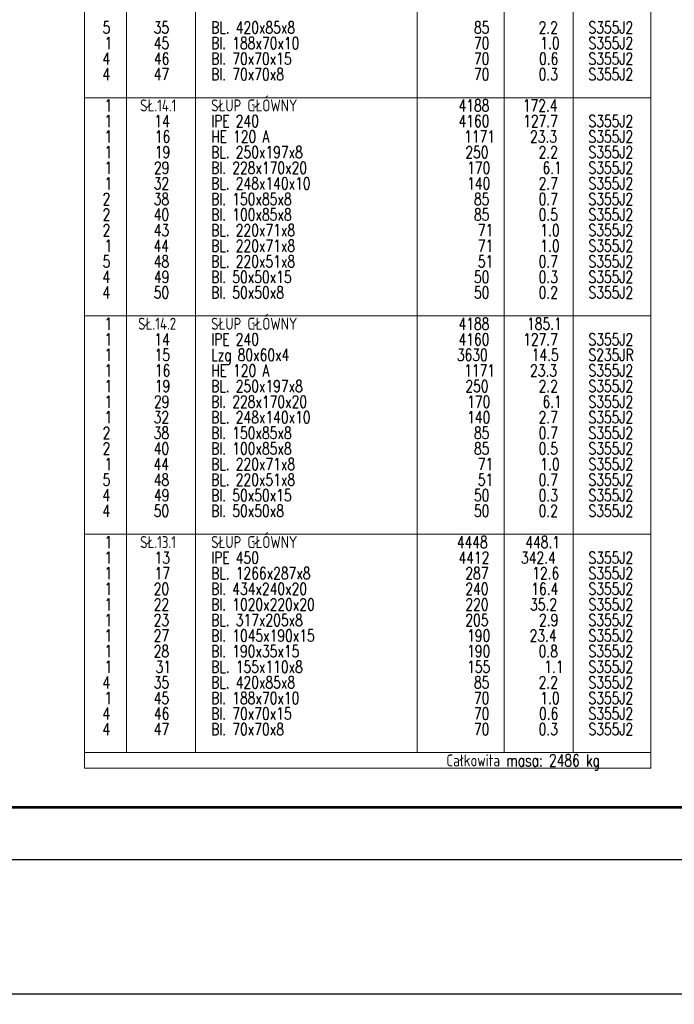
# Model space of a CAD drawing. Header units: millimetres. Extents: x 3515 to 4529, y 13642 to 14292.
# Tile 62 of 96: x 4278 to 4404, y 13642 to 13831. Entities that reach past the tile are written whole.
import ezdxf

# ---------------------------------------------------------------- set-up
doc = ezdxf.new("R2010")
doc.units = ezdxf.units.MM
doc.header["$LTSCALE"] = 10
doc.layers.get('Defpoints').update_dxf_attribs({"color": 1})
doc.layers.add('_FORMATKA', color=8, linetype='Continuous', plot=False)
for name, color, linetype, lineweight in [('_RAMKA', 7, 'Continuous', 35), ('PS_DIM', 4, 'Continuous', 13), ('PS_TEXT', 3, 'Continuous', 18)]:
    doc.layers.add(name, color=color, linetype=linetype, lineweight=lineweight)
doc.styles.add('simplex', font='simplex.shx', dxfattribs={"width": 0.75})
doc.dimstyles.new('1_10_PRZ', dxfattribs={"dimtxt": 2, "dimasz": 1, "dimexe": 2, "dimexo": 5, "dimgap": 1, "dimtad": 1, "dimdec": 0, "dimlfac": 10, "dimtxsty": 'simplex', "dimblk": 'dimznak', "dimcen": 2, "dimse1": 1, "dimse2": 1, "dimclrt": 3, "dimadec": 1, "dimazin": 0, "dimtfac": 1, "dimtdec": 0, "dimtix": 1, "dimtmove": 2, "dimatfit": 3, "dimldrblk": 'dim-grot', "dimfxl": 1, "dimarcsym": 0})

# ---------------------------------------------------------------- blocks, each defined once
blk = doc.blocks.new('dimznak')
at = {"color": 0}
for points in [[(0, 2), (0, -2)], [(-2, 0), (2, 0)]]:
    blk.add_lwpolyline(points, dxfattribs=at)
at = {"color": 2}
blk.add_lwpolyline([(1, 1), (-1, -1)], dxfattribs=at)
blk = doc.blocks.new('*D9')
at = {"layer": 'Defpoints', "color": 0, "transparency": 16777216}
for p in [(3517, 13669.66), (4517, 13669.66), (4517, 13643.91)]:
    blk.add_point(p, dxfattribs=at)
at = {"layer": 'PS_DIM', "color": 0, "lineweight": -2, "transparency": 16777216}
blk.add_line((3518, 13643.91), (4516, 13643.91), dxfattribs=at)
at = {"layer": 'PS_DIM', "color": 0, "lineweight": -2, "transparency": 16777216, "rotation": 180}
blk.add_blockref('dimznak', (3517, 13643.91), dxfattribs=at)
at = {"layer": 'PS_DIM', "color": 0, "lineweight": -2, "transparency": 16777216}
blk.add_blockref('dimznak', (4517, 13643.91), dxfattribs=at)
at = {"layer": 'PS_DIM', "color": 3, "transparency": 16777216, "insert": (4017, 13645.91), "char_height": 2, "attachment_point": 5, "style": 'simplex'}
blk.add_mtext('10000', dxfattribs=at)
blk = doc.blocks.new('dim-grot')
blk.add_hatch(color=256).paths.add_polyline_path([(0, 0), (-2, 0.5), (-2, -0.5)])
blk.add_lwpolyline([(0, 0), (-2, 0.5), (-2, -0.5), (0, 0)])

msp = doc.modelspace()

# ---------------------------------------------------------------- linework, layer by layer
at = {"layer": '_FORMATKA', "lineweight": -3}
msp.add_lwpolyline([(3528.49, 13669.66), (4528.49, 13669.66), (4528.49, 14263.66), (3528.49, 14263.66)], close=True, dxfattribs=at)
at = {"layer": '_RAMKA', "lineweight": -3, "const_width": 0.5}
msp.add_lwpolyline([(3558.49, 13679.66), (4518.49, 13679.66), (4518.49, 14253.66), (3558.49, 14253.66)], close=True, dxfattribs=at)
at = {"layer": 'PS_TEXT', "color": 7}
for p, q in [((4290.44, 13974.22), (4290.44, 13687.18)), ((4399.11, 13687.18), (4399.11, 13974.22)), ((4290.44, 13687.18), (4399.11, 13687.18))]:
    msp.add_line(p, q, dxfattribs=at)
at = {"layer": 'PS_TEXT', "color": 3}
for p, q in [((4298.49, 13974.22), (4298.49, 13690.17)), ((4311.71, 13974.22), (4311.71, 13690.17)), ((4354.26, 13974.22), (4354.26, 13690.17)), ((4370.94, 13974.22), (4370.94, 13690.17)), ((4384.16, 13974.22), (4384.16, 13690.17)), ((4290.44, 13815.75), (4399.11, 13815.75)), ((4290.44, 13773.89), (4399.11, 13773.89)), ((4290.44, 13732.03), (4399.11, 13732.03)), ((4290.44, 13690.17), (4399.11, 13690.17))]:
    msp.add_line(p, q, dxfattribs=at)

# ---------------------------------------------------------------- texts
at = {"layer": 'PS_TEXT', "color": 4, "style": 'simplex', "width": 0.75}
for s, p in [('5', (4293.89, 13828.06)), ('35', (4303.7, 13828.06)), ('BL. 420x85x8', (4314.71, 13828.06)), ('85', (4365.14, 13828.06)), ('2.2', (4377.55, 13828.06)), ('S355J2', (4387.12, 13828.06)), ('1', (4294.26, 13825.07)), ('45', (4303.7, 13825.07)), ('Bl. 188x70x10', (4314.71, 13825.07)), ('70', (4365.14, 13825.07)), ('1.0', (4377.88, 13825.07)), ('S355J2', (4387.12, 13825.07)), ('4', (4293.85, 13822.08)), ('46', (4303.74, 13822.08)), ('Bl. 70x70x15', (4314.71, 13822.08)), ('70', (4365.14, 13822.08)), ('0.6', (4377.63, 13822.08)), ('S355J2', (4387.12, 13822.08)), ('Bl. 70x70x8', (4314.71, 13819.09)), ('4', (4293.85, 13819.09)), ('47', (4303.7, 13819.09)), ('70', (4365.14, 13819.09)), ('0.3', (4377.55, 13819.09)), ('S355J2', (4387.12, 13819.09)), ('1', (4294.26, 13810.12)), ('14', (4303.83, 13810.12)), ('IPE 240', (4314.71, 13810.12)), ('4160', (4362.19, 13810.12)), ('127.7', (4374.59, 13810.12)), ('S355J2', (4387.12, 13810.12)), ('1', (4294.26, 13807.13)), ('16', (4303.91, 13807.13)), ('HE 120 A', (4314.71, 13807.13)), ('1171', (4363.26, 13807.13)), ('23.3', (4375.91, 13807.13)), ('S355J2', (4387.12, 13807.13)), ('1', (4294.26, 13804.14)), ('19', (4303.91, 13804.14)), ('BL. 250x197x8', (4314.71, 13804.14)), ('250', (4363.5, 13804.14)), ('2.2', (4377.55, 13804.14)), ('S355J2', (4387.12, 13804.14)), ('1', (4294.26, 13801.15)), ('29', (4303.74, 13801.15)), ('Bl. 228x170x20', (4314.71, 13801.15)), ('170', (4363.83, 13801.15)), ('6.1', (4378.29, 13801.15)), ('S355J2', (4387.12, 13801.15)), ('1', (4294.26, 13798.16)), ('32', (4303.7, 13798.16)), ('BL. 248x140x10', (4314.71, 13798.16)), ('140', (4363.83, 13798.16)), ('2.7', (4377.55, 13798.16)), ('S355J2', (4387.12, 13798.16)), ('2', (4293.89, 13795.17)), ('38', (4303.7, 13795.17)), ('Bl. 150x85x8', (4314.71, 13795.17)), ('85', (4365.14, 13795.17)), ('0.7', (4377.55, 13795.17)), ('S355J2', (4387.12, 13795.17)), ('2', (4293.89, 13792.18)), ('40', (4303.7, 13792.18)), ('Bl. 100x85x8', (4314.71, 13792.18)), ('85', (4365.14, 13792.18)), ('0.5', (4377.55, 13792.18)), ('S355J2', (4387.12, 13792.18)), ('2', (4293.89, 13789.19)), ('43', (4303.7, 13789.19)), ('BL. 220x71x8', (4314.71, 13789.19)), ('71', (4365.88, 13789.19)), ('1.0', (4377.88, 13789.19)), ('S355J2', (4387.12, 13789.19)), ('1', (4294.26, 13786.2)), ('44', (4303.66, 13786.2)), ('BL. 220x71x8', (4314.71, 13786.2)), ('71', (4365.88, 13786.2)), ('1.0', (4377.88, 13786.2)), ('S355J2', (4387.12, 13786.2)), ('5', (4293.89, 13783.21)), ('48', (4303.7, 13783.21)), ('BL. 220x51x8', (4314.71, 13783.21)), ('51', (4365.88, 13783.21)), ('0.7', (4377.55, 13783.21)), ('S355J2', (4387.12, 13783.21)), ('4', (4293.85, 13780.22)), ('49', (4303.74, 13780.22)), ('Bl. 50x50x15', (4314.71, 13780.22)), ('50', (4365.14, 13780.22)), ('0.3', (4377.55, 13780.22)), ('S355J2', (4387.12, 13780.22)), ('4', (4293.85, 13777.23)), ('50', (4303.7, 13777.23)), ('Bl. 50x50x8', (4314.71, 13777.23)), ('50', (4365.14, 13777.23)), ('0.2', (4377.55, 13777.23)), ('S355J2', (4387.12, 13777.23)), ('1', (4294.26, 13768.26)), ('14', (4303.83, 13768.26)), ('IPE 240', (4314.71, 13768.26)), ('4160', (4362.19, 13768.26)), ('127.7', (4374.59, 13768.26)), ('S355J2', (4387.12, 13768.26)), ('1', (4294.26, 13765.27)), ('15', (4303.87, 13765.27)), ('Lzg 80x60x4', (4314.71, 13765.27)), ('3630', (4361.86, 13765.27)), ('14.5', (4376.23, 13765.27)), ('S235JR', (4387.12, 13765.27)), ('1', (4294.26, 13762.28)), ('16', (4303.91, 13762.28)), ('HE 120 A', (4314.71, 13762.28)), ('1171', (4363.26, 13762.28)), ('23.3', (4375.91, 13762.28)), ('S355J2', (4387.12, 13762.28)), ('1', (4294.26, 13759.29)), ('19', (4303.91, 13759.29)), ('BL. 250x197x8', (4314.71, 13759.29)), ('250', (4363.5, 13759.29)), ('2.2', (4377.55, 13759.29)), ('S355J2', (4387.12, 13759.29)), ('1', (4294.26, 13756.3)), ('29', (4303.74, 13756.3)), ('Bl. 228x170x20', (4314.71, 13756.3)), ('170', (4363.83, 13756.3)), ('6.1', (4378.29, 13756.3)), ('S355J2', (4387.12, 13756.3)), ('1', (4294.26, 13753.31)), ('32', (4303.7, 13753.31)), ('BL. 248x140x10', (4314.71, 13753.31)), ('140', (4363.83, 13753.31)), ('2.7', (4377.55, 13753.31)), ('S355J2', (4387.12, 13753.31)), ('2', (4293.89, 13750.32)), ('38', (4303.7, 13750.32)), ('Bl. 150x85x8', (4314.71, 13750.32)), ('85', (4365.14, 13750.32)), ('0.7', (4377.55, 13750.32)), ('S355J2', (4387.12, 13750.32)), ('Bl. 100x85x8', (4314.71, 13747.33)), ('2', (4293.89, 13747.33)), ('40', (4303.7, 13747.33)), ('85', (4365.14, 13747.33)), ('0.5', (4377.55, 13747.33)), ('S355J2', (4387.12, 13747.33)), ('1', (4294.26, 13744.34)), ('44', (4303.66, 13744.34)), ('BL. 220x71x8', (4314.71, 13744.34)), ('71', (4365.88, 13744.34)), ('1.0', (4377.88, 13744.34)), ('S355J2', (4387.12, 13744.34)), ('5', (4293.89, 13741.35)), ('48', (4303.7, 13741.35)), ('BL. 220x51x8', (4314.71, 13741.35)), ('51', (4365.88, 13741.35)), ('0.7', (4377.55, 13741.35)), ('S355J2', (4387.12, 13741.35)), ('4', (4293.85, 13738.36)), ('49', (4303.74, 13738.36)), ('Bl. 50x50x15', (4314.71, 13738.36)), ('50', (4365.14, 13738.36)), ('0.3', (4377.55, 13738.36)), ('S355J2', (4387.12, 13738.36)), ('4', (4293.85, 13735.37)), ('50', (4303.7, 13735.37)), ('Bl. 50x50x8', (4314.71, 13735.37)), ('50', (4365.14, 13735.37)), ('0.2', (4377.55, 13735.37)), ('S355J2', (4387.12, 13735.37)), ('1', (4294.26, 13726.4)), ('13', (4303.87, 13726.4)), ('IPE 450', (4314.71, 13726.4)), ('4412', (4362.19, 13726.4)), ('342.4', (4374.18, 13726.4)), ('S355J2', (4387.12, 13726.4)), ('1', (4294.26, 13723.41)), ('17', (4303.87, 13723.41)), ('BL. 1266x287x8', (4314.71, 13723.41)), ('287', (4363.5, 13723.41)), ('12.6', (4376.32, 13723.41)), ('S355J2', (4387.12, 13723.41)), ('1', (4294.26, 13720.42)), ('20', (4303.7, 13720.42)), ('Bl. 434x240x20', (4314.71, 13720.42)), ('240', (4363.5, 13720.42)), ('16.4', (4376.15, 13720.42)), ('S355J2', (4387.12, 13720.42)), ('1', (4294.26, 13717.43)), ('22', (4303.7, 13717.43)), ('Bl. 1020x220x20', (4314.71, 13717.43)), ('220', (4363.5, 13717.43)), ('35.2', (4375.91, 13717.43)), ('S355J2', (4387.12, 13717.43)), ('1', (4294.26, 13714.44)), ('23', (4303.7, 13714.44)), ('BL. 317x205x8', (4314.71, 13714.44)), ('205', (4363.5, 13714.44)), ('2.9', (4377.63, 13714.44)), ('S355J2', (4387.12, 13714.44)), ('Bl. 1045x190x15', (4314.71, 13711.45)), ('1', (4294.26, 13711.45)), ('27', (4303.7, 13711.45)), ('190', (4363.83, 13711.45)), ('23.4', (4375.82, 13711.45)), ('S355J2', (4387.12, 13711.45)), ('1', (4294.26, 13708.46)), ('28', (4303.7, 13708.46)), ('Bl. 190x35x15', (4314.71, 13708.46)), ('190', (4363.83, 13708.46)), ('0.8', (4377.55, 13708.46)), ('S355J2', (4387.12, 13708.46)), ('1', (4294.26, 13705.47)), ('31', (4304.07, 13705.47)), ('BL. 155x110x8', (4314.71, 13705.47)), ('155', (4363.83, 13705.47)), ('1.1', (4378.62, 13705.47)), ('S355J2', (4387.12, 13705.47)), ('4', (4293.85, 13702.48)), ('35', (4303.7, 13702.48)), ('BL. 420x85x8', (4314.71, 13702.48)), ('85', (4365.14, 13702.48)), ('2.2', (4377.55, 13702.48)), ('S355J2', (4387.12, 13702.48)), ('1', (4294.26, 13699.49)), ('45', (4303.7, 13699.49)), ('Bl. 188x70x10', (4314.71, 13699.49)), ('70', (4365.14, 13699.49)), ('1.0', (4377.88, 13699.49)), ('S355J2', (4387.12, 13699.49)), ('46', (4303.74, 13696.5)), ('Bl. 70x70x15', (4314.71, 13696.5)), ('70', (4365.14, 13696.5)), ('0.6', (4377.63, 13696.5)), ('S355J2', (4387.12, 13696.5)), ('4', (4293.85, 13696.5)), ('4', (4293.85, 13693.51)), ('47', (4303.7, 13693.51)), ('Bl. 70x70x8', (4314.71, 13693.51)), ('70', (4365.14, 13693.51)), ('0.3', (4377.55, 13693.51)), ('S355J2', (4387.12, 13693.51))]:
    msp.add_text(s, height=2.3, dxfattribs=at).set_placement(p)
at = {"layer": 'PS_TEXT', "color": 3, "style": 'simplex', "width": 0.75}
for s, p in [('SŁ.14.1', (4301.08, 13813.11)), ('SŁUP GŁÓWNY', (4314.71, 13813.11)), ('1', (4294.26, 13813.11)), ('4188', (4362.19, 13813.11)), ('172.4', (4374.51, 13813.11)), ('1', (4294.26, 13771.25)), ('SŁ.14.2', (4300.71, 13771.25)), ('SŁUP GŁÓWNY', (4314.71, 13771.25)), ('4188', (4362.19, 13771.25)), ('185.1', (4375.33, 13771.25)), ('1', (4294.26, 13729.39)), ('SŁ.13.1', (4301.08, 13729.39)), ('SŁUP GŁÓWNY', (4314.71, 13729.39)), ('4448', (4361.86, 13729.39)), ('448.1', (4375, 13729.39))]:
    msp.add_text(s, height=2.3, dxfattribs=at).set_placement(p)
at = {"layer": 'PS_TEXT', "color": 1, "style": 'simplex', "width": 0.75}
msp.add_text('Całkowita masa: 2486 kg', height=2.3, dxfattribs=at).set_placement((4359.86, 13687.53))

# ---------------------------------------------------------------- dimensions: what is measured, and where the dimension line sits
at = {"layer": 'PS_DIM'}
dim = msp.add_linear_dim(base=(4517, 13643.91), p1=(3517, 13669.66), p2=(4517, 13669.66), dimstyle='1_10_PRZ', dxfattribs=at)
dim.commit()
dim.dimension.update_dxf_attribs({"geometry": '*D9', "text_midpoint": (4017, 13645.91)})

doc.saveas('drawing.dxf')
